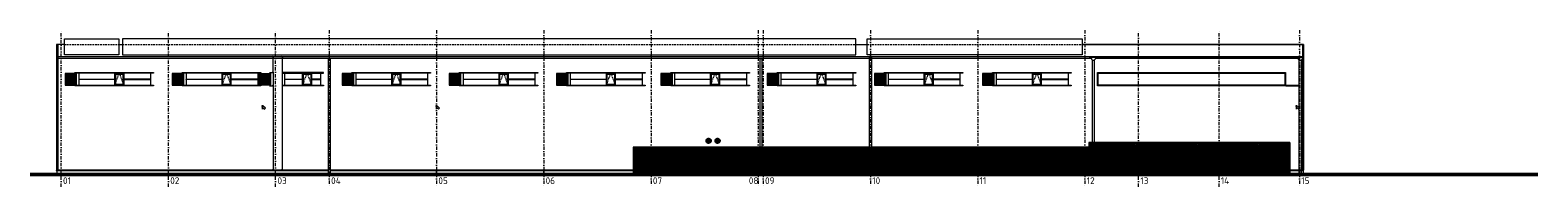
# Model space of a CAD drawing. Header units: millimetres. Extents: x -385852 to 693036, y -525006 to 444206.
# Tile 45 of 156: x 296530 to 465225, y -88545 to -71085. Entities that reach past the tile are written whole.
import ezdxf

# ---------------------------------------------------------------- set-up
doc = ezdxf.new("R2010")
doc.units = ezdxf.units.MM
for name, pattern in [('CARKOVANA', [5, 3, -2]), ('CENTERX2', [101.6, 63.5, -12.7, 12.7, -12.7]), ('DASHDOT', [25.4, 12.7, -6.35, 0, -6.35]), ('ČÁRKOVANÁ', [19.05, 12.7, -6.35])]:
    doc.linetypes.add(name, pattern=pattern)
doc.layers.get('Defpoints').update_dxf_attribs({"color": 8})
for name, color, linetype, lineweight in [('A99_N_osy', 7, 'CENTERX2', 9), ('A99_N_txt-popis-200', 240, 'Continuous', 5), ('A99_S_kce-demolice', 30, 'Continuous', 20), ('A99_S_kce-demolice @ 1', 30, 'Continuous', 20), ('A99_S_kce-demolice @ 100', 30, 'Continuous', 20), ('A99_S_kce-demolice @ 200 VP1', 30, 'Continuous', 20), ('A99_S_kce-demolice @ 200 VP10', 30, 'Continuous', 20), ('A99_S_kce-demolice @ 200 VP11', 30, 'Continuous', 20), ('A99_S_kce-demolice @ 200 VP12', 30, 'Continuous', 20), ('A99_S_kce-demolice @ 200 VP13', 30, 'Continuous', 20), ('A99_S_kce-demolice @ 200 VP14', 30, 'Continuous', 20), ('A99_S_kce-demolice @ 200 VP15', 30, 'Continuous', 20), ('A99_S_kce-demolice @ 200 VP16', 30, 'Continuous', 20), ('A99_S_kce-demolice @ 200 VP17', 30, 'Continuous', 20), ('A99_S_kce-demolice @ 200 VP18', 30, 'Continuous', 20), ('A99_S_kce-demolice @ 200 VP19', 30, 'Continuous', 20), ('A99_S_kce-demolice @ 200 VP2', 30, 'Continuous', 20), ('A99_S_kce-demolice @ 200 VP20', 30, 'Continuous', 20), ('A99_S_kce-demolice @ 200 VP21', 30, 'Continuous', 20), ('A99_S_kce-demolice @ 200 VP22', 30, 'Continuous', 20), ('A99_S_kce-demolice @ 200 VP23', 30, 'Continuous', 20), ('A99_S_kce-demolice @ 200 VP24', 30, 'Continuous', 20), ('A99_S_kce-demolice @ 200 VP25', 30, 'Continuous', 20), ('A99_S_kce-demolice @ 200 VP26', 30, 'Continuous', 20), ('A99_S_kce-demolice @ 200 VP27', 30, 'Continuous', 20), ('A99_S_kce-demolice @ 200 VP28', 30, 'Continuous', 20), ('A99_S_kce-demolice @ 200 VP29', 30, 'Continuous', 20), ('A99_S_kce-demolice @ 200 VP3', 30, 'Continuous', 20), ('A99_S_kce-demolice @ 200 VP30', 30, 'Continuous', 20), ('A99_S_kce-demolice @ 200 VP31', 30, 'Continuous', 20), ('A99_S_kce-demolice @ 200 VP32', 30, 'Continuous', 20), ('A99_S_kce-demolice @ 200 VP33', 30, 'Continuous', 20), ('A99_S_kce-demolice @ 200 VP34', 30, 'Continuous', 20), ('A99_S_kce-demolice @ 200 VP35', 30, 'Continuous', 20), ('A99_S_kce-demolice @ 200 VP36', 30, 'Continuous', 20), ('A99_S_kce-demolice @ 200 VP4', 30, 'Continuous', 20), ('A99_S_kce-demolice @ 200 VP5', 30, 'Continuous', 20), ('A99_S_kce-demolice @ 200 VP7', 30, 'Continuous', 20), ('A99_S_kce-demolice @ 200 VPModel', 30, 'Continuous', 20), ('A99_S_kce-demolice @ 250', 30, 'Continuous', 20), ('A99_S_kce-demolice @ 50', 30, 'Continuous', 20), ('A99_S_kce-demolice @ 500', 30, 'Continuous', 20), ('A99_S_kce-pohl', 61, 'Continuous', 5), ('A99_S_koty-200 @ 200', 160, 'Continuous', 5), ('A99_S_osy', 1, 'CENTERX2', 5)]:
    doc.layers.add(name, color=color, linetype=linetype, lineweight=lineweight)
doc.styles.add('A99_kota', font='isocpeur.ttf', dxfattribs={"height": 2})
doc.styles.add('ad_popis 100', font='isocpeur.ttf', dxfattribs={"height": 200})
doc.dimstyles.new('A99_kota_200 new', dxfattribs={"dimscale": 200, "dimtxt": 2, "dimasz": 1.2, "dimexe": 0.5, "dimexo": 1.5, "dimgap": 0.3, "dimtad": 1, "dimdec": 0, "dimzin": 3, "dimdsep": 46, "dimtxsty": 'A99_kota', "dimblk": 'ARCHTICK', "dimcen": 2.5, "dimazin": 2, "dimtfac": 0.75, "dimtdec": 0, "dimtmove": 2, "dimatfit": 0, "dimfxl": 4, "dimfxlon": 1, "dimtolj": 1, "dimtzin": 0, "dimlwd": 5, "dimlwe": 5, "dimarcsym": 0})
pattern_1 = [(180, (187440, -655880), (-4e-15, -72), []), (180, (187416, -655856), (-4e-15, -72), [])]
pattern_2 = [(0, (0, 0), (0, 300), []), (90, (0, 0), (-150, 9e-15), [])]
pattern_3 = [(90, (0, 0), (-300, -7e-14), []), (180, (0, 0), (2e-14, -150), [])]
pattern_4 = [(270, (0, 0), (300, 7e-14), []), (9e-15, (0, 0), (-2e-14, 150), [])]

# ---------------------------------------------------------------- blocks, each defined once
blk = doc.blocks.new('_ArchTick')
at = {"color": 0, "linetype": 'ByBlock', "const_width": 0.15}
blk.add_lwpolyline([(-0.5, -0.5), (0.5, 0.5)], dxfattribs=at)
blk = doc.blocks.new('*D3022')
at = {"layer": 'A99_S_koty-200 @ 200', "color": 0, "lineweight": 5}
for p, q in [((323300, -75800), (323810, -75800)), ((323710, -75800), (323710, -77300)), ((323300, -77300), (323810, -77300))]:
    blk.add_line(p, q, dxfattribs=at)
at = {"layer": 'A99_S_koty-200 @ 200', "color": 0, "linetype": 'Continuous', "lineweight": 5, "xscale": 240, "yscale": 240, "zscale": 240}
for p, rotation in [((323710, -75800), 90), ((323710, -77300), 270)]:
    blk.add_blockref('_ArchTick', p, dxfattribs=dict(at, rotation=rotation))
at = {"layer": 'A99_S_koty-200 @ 200', "color": 0, "linetype": 'Continuous', "insert": (323649, -76550), "char_height": 2, "attachment_point": 5, "rotation": 90, "style": 'A99_kota', "bg_fill": 3, "box_fill_scale": 1.1, "bg_fill_color": 256, "bg_fill_true_color": 13158600, "bg_fill_transparency": 14257272}
blk.add_mtext('\\A1;1500', dxfattribs=at)
at = {"layer": 'Defpoints', "color": 0, "linetype": 'Continuous', "lineweight": 5}
for p in [(323000, -75800), (323000, -77300), (323710, -77300)]:
    blk.add_point(p, dxfattribs=at)
blk = doc.blocks.new('*D3023')
at = {"layer": 'A99_S_koty-200 @ 200', "color": 0, "lineweight": 5}
for p, q in [((323710, -77300), (323810, -77300)), ((323710, -77300), (323710, -86695)), ((324455, -86695), (323610, -86695))]:
    blk.add_line(p, q, dxfattribs=at)
at = {"layer": 'Defpoints', "color": 0, "linetype": 'Continuous', "lineweight": 5}
for p in [(323710, -77300), (323710, -86695), (324755, -86695)]:
    blk.add_point(p, dxfattribs=at)
at = {"layer": 'A99_S_koty-200 @ 200', "color": 0, "linetype": 'Continuous', "lineweight": 5, "xscale": 240, "yscale": 240, "zscale": 240}
for p, rotation in [((323710, -77300), 90), ((323710, -86695), 270)]:
    blk.add_blockref('_ArchTick', p, dxfattribs=dict(at, rotation=rotation))
at = {"layer": 'A99_S_koty-200 @ 200', "color": 0, "linetype": 'Continuous', "insert": (323649, -81997.5), "char_height": 2, "attachment_point": 5, "rotation": 90, "style": 'A99_kota', "bg_fill": 3, "box_fill_scale": 1.1, "bg_fill_color": 256, "bg_fill_true_color": 13158600, "bg_fill_transparency": 14257272}
blk.add_mtext('\\A1;9395', dxfattribs=at)
blk = doc.blocks.new('*D3024')
at = {"layer": 'A99_S_koty-200 @ 200', "color": 0, "lineweight": 5}
for p, q in [((323710, -74045), (323810, -74045)), ((323710, -75800), (323710, -74045)), ((323710, -75800), (323810, -75800))]:
    blk.add_line(p, q, dxfattribs=at)
at = {"layer": 'Defpoints', "color": 0, "linetype": 'Continuous', "lineweight": 5}
for p in [(323710, -74045), (323710, -74045), (323710, -75800)]:
    blk.add_point(p, dxfattribs=at)
at = {"layer": 'A99_S_koty-200 @ 200', "color": 0, "linetype": 'Continuous', "lineweight": 5, "xscale": 240, "yscale": 240, "zscale": 240}
for p, rotation in [((323710, -74045), 90), ((323710, -75800), 270)]:
    blk.add_blockref('_ArchTick', p, dxfattribs=dict(at, rotation=rotation))
at = {"layer": 'A99_S_koty-200 @ 200', "color": 0, "linetype": 'Continuous', "insert": (323649, -74922.5), "char_height": 2, "attachment_point": 5, "rotation": 90, "style": 'A99_kota', "bg_fill": 3, "box_fill_scale": 1.1, "bg_fill_color": 256, "bg_fill_true_color": 13158600, "bg_fill_transparency": 14257272}
blk.add_mtext('\\A1;1755', dxfattribs=at)
blk = doc.blocks.new('*D3025')
at = {"layer": 'A99_S_koty-200 @ 200', "color": 0, "lineweight": 5}
for p, q in [((324750, -74045), (324850, -74045)), ((324750, -86695), (324750, -74045)), ((324750, -86695), (324850, -86695))]:
    blk.add_line(p, q, dxfattribs=at)
at = {"layer": 'Defpoints', "color": 0, "linetype": 'Continuous', "lineweight": 5}
for p in [(324750, -74045), (324750, -74045), (324750, -86695)]:
    blk.add_point(p, dxfattribs=at)
at = {"layer": 'A99_S_koty-200 @ 200', "color": 0, "linetype": 'Continuous', "lineweight": 5, "xscale": 240, "yscale": 240, "zscale": 240}
for p, rotation in [((324750, -74045), 90), ((324750, -86695), 270)]:
    blk.add_blockref('_ArchTick', p, dxfattribs=dict(at, rotation=rotation))
at = {"layer": 'A99_S_koty-200 @ 200', "color": 0, "linetype": 'Continuous', "insert": (324689, -80370), "char_height": 2, "attachment_point": 5, "rotation": 90, "style": 'A99_kota', "bg_fill": 3, "box_fill_scale": 1.1, "bg_fill_color": 256, "bg_fill_true_color": 13158600, "bg_fill_transparency": 14257272}
blk.add_mtext('\\A1;12650', dxfattribs=at)
blk = doc.blocks.new('*U2850')
at = {"layer": 'A99_S_kce-demolice @ 1', "linetype": 'Continuous', "lineweight": 5, "ltscale": 18, "transparency": 33554559}
h = blk.add_hatch(dxfattribs=at)
h.set_pattern_fill('NET 600/300', color=256, scale=0.5)
h.set_pattern_definition(pattern_2)
h.paths.add_polyline_path([(437490, -83620), (415000, -83620), (415000, -84120), (364000, -84120), (364000, -87160), (437490, -87160)])
at = {"layer": 'A99_S_kce-demolice @ 100', "linetype": 'Continuous', "lineweight": 5, "ltscale": 18, "transparency": 33554559}
h = blk.add_hatch(dxfattribs=at)
h.set_pattern_fill('NET 600/300', color=256, scale=0.5)
h.set_pattern_definition(pattern_2)
h.paths.add_polyline_path([(437490, -83620), (415000, -83620), (415000, -84120), (364000, -84120), (364000, -87160), (437490, -87160)])
at = {"layer": 'A99_S_kce-demolice @ 200 VP1', "linetype": 'Continuous', "lineweight": 5, "ltscale": 18, "transparency": 33554559}
h = blk.add_hatch(dxfattribs=at)
h.set_pattern_fill('NET 600/300', color=256, scale=0.5)
h.set_pattern_definition(pattern_2)
h.paths.add_polyline_path([(437490, -83620), (415000, -83620), (415000, -84120), (364000, -84120), (364000, -87160), (437490, -87160)])
at = {"layer": 'A99_S_kce-demolice @ 200 VP10', "linetype": 'Continuous', "lineweight": 5, "ltscale": 18, "transparency": 33554559}
h = blk.add_hatch(dxfattribs=at)
h.set_pattern_fill('NET 600/300', color=256, scale=0.5)
h.set_pattern_definition(pattern_4)
h.paths.add_polyline_path([(437490, -83620), (415000, -83620), (415000, -84120), (364000, -84120), (364000, -87160), (437490, -87160)])
at = {"layer": 'A99_S_kce-demolice @ 200 VP11', "linetype": 'Continuous', "lineweight": 5, "ltscale": 18, "transparency": 33554559}
h = blk.add_hatch(dxfattribs=at)
h.set_pattern_fill('NET 600/300', color=256, scale=0.5)
h.set_pattern_definition(pattern_2)
h.paths.add_polyline_path([(437490, -83620), (415000, -83620), (415000, -84120), (364000, -84120), (364000, -87160), (437490, -87160)])
at = {"layer": 'A99_S_kce-demolice @ 200 VP12', "linetype": 'Continuous', "lineweight": 5, "ltscale": 18, "transparency": 33554559}
h = blk.add_hatch(dxfattribs=at)
h.set_pattern_fill('NET 600/300', color=256, scale=0.5)
h.set_pattern_definition(pattern_2)
h.paths.add_polyline_path([(437490, -83620), (415000, -83620), (415000, -84120), (364000, -84120), (364000, -87160), (437490, -87160)])
at = {"layer": 'A99_S_kce-demolice @ 200 VP13', "linetype": 'Continuous', "lineweight": 5, "ltscale": 18, "transparency": 33554559}
h = blk.add_hatch(dxfattribs=at)
h.set_pattern_fill('NET 600/300', color=256, scale=0.5)
h.set_pattern_definition(pattern_2)
h.paths.add_polyline_path([(437490, -83620), (415000, -83620), (415000, -84120), (364000, -84120), (364000, -87160), (437490, -87160)])
at = {"layer": 'A99_S_kce-demolice @ 200 VP14', "linetype": 'Continuous', "lineweight": 5, "ltscale": 18, "transparency": 33554559}
h = blk.add_hatch(dxfattribs=at)
h.set_pattern_fill('NET 600/300', color=256, scale=0.5)
h.set_pattern_definition(pattern_3)
h.paths.add_polyline_path([(437490, -83620), (415000, -83620), (415000, -84120), (364000, -84120), (364000, -87160), (437490, -87160)])
at = {"layer": 'A99_S_kce-demolice @ 200 VP15', "linetype": 'Continuous', "lineweight": 5, "ltscale": 18, "transparency": 33554559}
h = blk.add_hatch(dxfattribs=at)
h.set_pattern_fill('NET 600/300', color=256, scale=0.5)
h.set_pattern_definition(pattern_2)
h.paths.add_polyline_path([(437490, -83620), (415000, -83620), (415000, -84120), (364000, -84120), (364000, -87160), (437490, -87160)])
at = {"layer": 'A99_S_kce-demolice @ 200 VP16', "linetype": 'Continuous', "lineweight": 5, "ltscale": 18, "transparency": 33554559}
h = blk.add_hatch(dxfattribs=at)
h.set_pattern_fill('NET 600/300', color=256, scale=0.5)
h.set_pattern_definition(pattern_4)
h.paths.add_polyline_path([(437490, -83620), (415000, -83620), (415000, -84120), (364000, -84120), (364000, -87160), (437490, -87160)])
at = {"layer": 'A99_S_kce-demolice @ 200 VP17', "linetype": 'Continuous', "lineweight": 5, "ltscale": 18, "transparency": 33554559}
h = blk.add_hatch(dxfattribs=at)
h.set_pattern_fill('NET 600/300', color=256, scale=0.5)
h.set_pattern_definition(pattern_2)
h.paths.add_polyline_path([(437490, -83620), (415000, -83620), (415000, -84120), (364000, -84120), (364000, -87160), (437490, -87160)])
at = {"layer": 'A99_S_kce-demolice @ 200 VP18', "linetype": 'Continuous', "lineweight": 5, "ltscale": 18, "transparency": 33554559}
h = blk.add_hatch(dxfattribs=at)
h.set_pattern_fill('NET 600/300', color=256, scale=0.5)
h.set_pattern_definition(pattern_2)
h.paths.add_polyline_path([(437490, -83620), (415000, -83620), (415000, -84120), (364000, -84120), (364000, -87160), (437490, -87160)])
at = {"layer": 'A99_S_kce-demolice @ 200 VP19', "linetype": 'Continuous', "lineweight": 5, "ltscale": 18, "transparency": 33554559}
h = blk.add_hatch(dxfattribs=at)
h.set_pattern_fill('NET 600/300', color=256, scale=0.5)
h.set_pattern_definition(pattern_2)
h.paths.add_polyline_path([(437490, -83620), (415000, -83620), (415000, -84120), (364000, -84120), (364000, -87160), (437490, -87160)])
at = {"layer": 'A99_S_kce-demolice @ 200 VP2', "linetype": 'Continuous', "lineweight": 5, "ltscale": 18, "transparency": 33554559}
h = blk.add_hatch(dxfattribs=at)
h.set_pattern_fill('NET 600/300', color=256, scale=0.5)
h.set_pattern_definition(pattern_2)
h.paths.add_polyline_path([(437490, -83620), (415000, -83620), (415000, -84120), (364000, -84120), (364000, -87160), (437490, -87160)])
at = {"layer": 'A99_S_kce-demolice @ 200 VP20', "linetype": 'Continuous', "lineweight": 5, "ltscale": 18, "transparency": 33554559}
h = blk.add_hatch(dxfattribs=at)
h.set_pattern_fill('NET 600/300', color=256, scale=0.5)
h.set_pattern_definition(pattern_2)
h.paths.add_polyline_path([(437490, -83620), (415000, -83620), (415000, -84120), (364000, -84120), (364000, -87160), (437490, -87160)])
at = {"layer": 'A99_S_kce-demolice @ 200 VP21', "linetype": 'Continuous', "lineweight": 5, "ltscale": 18, "transparency": 33554559}
h = blk.add_hatch(dxfattribs=at)
h.set_pattern_fill('NET 600/300', color=256, scale=0.5)
h.set_pattern_definition(pattern_2)
h.paths.add_polyline_path([(437490, -83620), (415000, -83620), (415000, -84120), (364000, -84120), (364000, -87160), (437490, -87160)])
at = {"layer": 'A99_S_kce-demolice @ 200 VP22', "linetype": 'Continuous', "lineweight": 5, "ltscale": 18, "transparency": 33554559}
h = blk.add_hatch(dxfattribs=at)
h.set_pattern_fill('NET 600/300', color=256, scale=0.5)
h.set_pattern_definition(pattern_2)
h.paths.add_polyline_path([(437490, -83620), (415000, -83620), (415000, -84120), (364000, -84120), (364000, -87160), (437490, -87160)])
at = {"layer": 'A99_S_kce-demolice @ 200 VP23', "linetype": 'Continuous', "lineweight": 5, "ltscale": 18, "transparency": 33554559}
h = blk.add_hatch(dxfattribs=at)
h.set_pattern_fill('NET 600/300', color=256, scale=0.5)
h.set_pattern_definition(pattern_2)
h.paths.add_polyline_path([(437490, -83620), (415000, -83620), (415000, -84120), (364000, -84120), (364000, -87160), (437490, -87160)])
at = {"layer": 'A99_S_kce-demolice @ 200 VP24', "linetype": 'Continuous', "lineweight": 5, "ltscale": 18, "transparency": 33554559}
h = blk.add_hatch(dxfattribs=at)
h.set_pattern_fill('NET 600/300', color=256, scale=0.5)
h.set_pattern_definition(pattern_2)
h.paths.add_polyline_path([(437490, -83620), (415000, -83620), (415000, -84120), (364000, -84120), (364000, -87160), (437490, -87160)])
at = {"layer": 'A99_S_kce-demolice @ 200 VP25', "linetype": 'Continuous', "lineweight": 5, "ltscale": 18, "transparency": 33554559}
h = blk.add_hatch(dxfattribs=at)
h.set_pattern_fill('NET 600/300', color=256, scale=0.5)
h.set_pattern_definition(pattern_2)
h.paths.add_polyline_path([(437490, -83620), (415000, -83620), (415000, -84120), (364000, -84120), (364000, -87160), (437490, -87160)])
at = {"layer": 'A99_S_kce-demolice @ 200 VP26', "linetype": 'Continuous', "lineweight": 5, "ltscale": 18, "transparency": 33554559}
h = blk.add_hatch(dxfattribs=at)
h.set_pattern_fill('NET 600/300', color=256, scale=0.5)
h.set_pattern_definition(pattern_2)
h.paths.add_polyline_path([(437490, -83620), (415000, -83620), (415000, -84120), (364000, -84120), (364000, -87160), (437490, -87160)])
at = {"layer": 'A99_S_kce-demolice @ 200 VP27', "linetype": 'Continuous', "lineweight": 5, "ltscale": 18, "transparency": 33554559}
h = blk.add_hatch(dxfattribs=at)
h.set_pattern_fill('NET 600/300', color=256, scale=0.5)
h.set_pattern_definition(pattern_2)
h.paths.add_polyline_path([(437490, -83620), (415000, -83620), (415000, -84120), (364000, -84120), (364000, -87160), (437490, -87160)])
at = {"layer": 'A99_S_kce-demolice @ 200 VP28', "linetype": 'Continuous', "lineweight": 5, "ltscale": 18, "transparency": 33554559}
h = blk.add_hatch(dxfattribs=at)
h.set_pattern_fill('NET 600/300', color=256, scale=0.5)
h.set_pattern_definition(pattern_2)
h.paths.add_polyline_path([(437490, -83620), (415000, -83620), (415000, -84120), (364000, -84120), (364000, -87160), (437490, -87160)])
at = {"layer": 'A99_S_kce-demolice @ 200 VP29', "linetype": 'Continuous', "lineweight": 5, "ltscale": 18, "transparency": 33554559}
h = blk.add_hatch(dxfattribs=at)
h.set_pattern_fill('NET 600/300', color=256, scale=0.5)
h.set_pattern_definition(pattern_2)
h.paths.add_polyline_path([(437490, -83620), (415000, -83620), (415000, -84120), (364000, -84120), (364000, -87160), (437490, -87160)])
at = {"layer": 'A99_S_kce-demolice @ 200 VP3', "linetype": 'Continuous', "lineweight": 5, "ltscale": 18, "transparency": 33554559}
h = blk.add_hatch(dxfattribs=at)
h.set_pattern_fill('NET 600/300', color=256, scale=0.5)
h.set_pattern_definition(pattern_2)
h.paths.add_polyline_path([(437490, -83620), (415000, -83620), (415000, -84120), (364000, -84120), (364000, -87160), (437490, -87160)])
at = {"layer": 'A99_S_kce-demolice @ 200 VP30', "linetype": 'Continuous', "lineweight": 5, "ltscale": 18, "transparency": 33554559}
h = blk.add_hatch(dxfattribs=at)
h.set_pattern_fill('NET 600/300', color=256, scale=0.5)
h.set_pattern_definition(pattern_2)
h.paths.add_polyline_path([(437490, -83620), (415000, -83620), (415000, -84120), (364000, -84120), (364000, -87160), (437490, -87160)])
at = {"layer": 'A99_S_kce-demolice @ 200 VP31', "linetype": 'Continuous', "lineweight": 5, "ltscale": 18, "transparency": 33554559}
h = blk.add_hatch(dxfattribs=at)
h.set_pattern_fill('NET 600/300', color=256, scale=0.5)
h.set_pattern_definition(pattern_2)
h.paths.add_polyline_path([(437490, -83620), (415000, -83620), (415000, -84120), (364000, -84120), (364000, -87160), (437490, -87160)])
at = {"layer": 'A99_S_kce-demolice @ 200 VP32', "linetype": 'Continuous', "lineweight": 5, "ltscale": 18, "transparency": 33554559}
h = blk.add_hatch(dxfattribs=at)
h.set_pattern_fill('NET 600/300', color=256, scale=0.5)
h.set_pattern_definition(pattern_2)
h.paths.add_polyline_path([(437490, -83620), (415000, -83620), (415000, -84120), (364000, -84120), (364000, -87160), (437490, -87160)])
at = {"layer": 'A99_S_kce-demolice @ 200 VP33', "linetype": 'Continuous', "lineweight": 5, "ltscale": 18, "transparency": 33554559}
h = blk.add_hatch(dxfattribs=at)
h.set_pattern_fill('NET 600/300', color=256, scale=0.5)
h.set_pattern_definition(pattern_2)
h.paths.add_polyline_path([(437490, -83620), (415000, -83620), (415000, -84120), (364000, -84120), (364000, -87160), (437490, -87160)])
at = {"layer": 'A99_S_kce-demolice @ 200 VP34', "linetype": 'Continuous', "lineweight": 5, "ltscale": 18, "transparency": 33554559}
h = blk.add_hatch(dxfattribs=at)
h.set_pattern_fill('NET 600/300', color=256, scale=0.5)
h.set_pattern_definition(pattern_2)
h.paths.add_polyline_path([(437490, -83620), (415000, -83620), (415000, -84120), (364000, -84120), (364000, -87160), (437490, -87160)])
at = {"layer": 'A99_S_kce-demolice @ 200 VP35', "linetype": 'Continuous', "lineweight": 5, "ltscale": 18, "transparency": 33554559}
h = blk.add_hatch(dxfattribs=at)
h.set_pattern_fill('NET 600/300', color=256, scale=0.5)
h.set_pattern_definition(pattern_2)
h.paths.add_polyline_path([(437490, -83620), (415000, -83620), (415000, -84120), (364000, -84120), (364000, -87160), (437490, -87160)])
at = {"layer": 'A99_S_kce-demolice @ 200 VP36', "linetype": 'Continuous', "lineweight": 5, "ltscale": 18, "transparency": 33554559}
h = blk.add_hatch(dxfattribs=at)
h.set_pattern_fill('NET 600/300', color=256, scale=0.5)
h.set_pattern_definition(pattern_2)
h.paths.add_polyline_path([(437490, -83620), (415000, -83620), (415000, -84120), (364000, -84120), (364000, -87160), (437490, -87160)])
at = {"layer": 'A99_S_kce-demolice @ 200 VP4', "linetype": 'Continuous', "lineweight": 5, "ltscale": 18, "transparency": 33554559}
h = blk.add_hatch(dxfattribs=at)
h.set_pattern_fill('NET 600/300', color=256, scale=0.5)
h.set_pattern_definition(pattern_3)
h.paths.add_polyline_path([(437490, -83620), (415000, -83620), (415000, -84120), (364000, -84120), (364000, -87160), (437490, -87160)])
at = {"layer": 'A99_S_kce-demolice @ 200 VP5', "linetype": 'Continuous', "lineweight": 5, "ltscale": 18, "transparency": 33554559}
h = blk.add_hatch(dxfattribs=at)
h.set_pattern_fill('NET 600/300', color=256, scale=0.5)
h.set_pattern_definition(pattern_4)
h.paths.add_polyline_path([(437490, -83620), (415000, -83620), (415000, -84120), (364000, -84120), (364000, -87160), (437490, -87160)])
at = {"layer": 'A99_S_kce-demolice @ 200 VP7', "linetype": 'Continuous', "lineweight": 5, "ltscale": 18, "transparency": 33554559}
h = blk.add_hatch(dxfattribs=at)
h.set_pattern_fill('NET 600/300', color=256, scale=0.5)
h.set_pattern_definition(pattern_2)
h.paths.add_polyline_path([(437490, -83620), (415000, -83620), (415000, -84120), (364000, -84120), (364000, -87160), (437490, -87160)])
at = {"layer": 'A99_S_kce-demolice @ 200 VPModel', "linetype": 'Continuous', "lineweight": 5, "ltscale": 18, "transparency": 33554559}
h = blk.add_hatch(dxfattribs=at)
h.set_pattern_fill('NET 600/300', color=256, scale=0.5)
h.set_pattern_definition(pattern_2)
h.paths.add_polyline_path([(437490, -83620), (415000, -83620), (415000, -84120), (364000, -84120), (364000, -87160), (437490, -87160)])
at = {"layer": 'A99_S_kce-demolice @ 250', "linetype": 'Continuous', "lineweight": 5, "ltscale": 18, "transparency": 33554559}
h = blk.add_hatch(dxfattribs=at)
h.set_pattern_fill('NET 600/300', color=256, scale=0.5)
h.set_pattern_definition(pattern_2)
h.paths.add_polyline_path([(437490, -83620), (415000, -83620), (415000, -84120), (364000, -84120), (364000, -87160), (437490, -87160)])
at = {"layer": 'A99_S_kce-demolice @ 50', "linetype": 'Continuous', "lineweight": 5, "ltscale": 18, "transparency": 33554559}
h = blk.add_hatch(dxfattribs=at)
h.set_pattern_fill('NET 600/300', color=256, scale=0.5)
h.set_pattern_definition(pattern_2)
h.paths.add_polyline_path([(437490, -83620), (415000, -83620), (415000, -84120), (364000, -84120), (364000, -87160), (437490, -87160)])
at = {"layer": 'A99_S_kce-demolice @ 500', "linetype": 'Continuous', "lineweight": 5, "ltscale": 18, "transparency": 33554559}
h = blk.add_hatch(dxfattribs=at)
h.set_pattern_fill('NET 600/300', color=256, scale=0.5)
h.set_pattern_definition(pattern_2)
h.paths.add_polyline_path([(437490, -83620), (415000, -83620), (415000, -84120), (364000, -84120), (364000, -87160), (437490, -87160)])

msp = doc.modelspace()

# ---------------------------------------------------------------- hatches: boundary and pattern name
at = {"layer": 'A99_S_kce-demolice', "linetype": 'Continuous', "lineweight": 5, "transparency": 33554562}
h = msp.add_hatch(dxfattribs=at)
h.set_pattern_fill('ZDIVO-OBECNE', color=256, scale=24, angle=135)
h.set_pattern_definition([(180, (175440, -655880), (-4e-15, -72), []), (180, (175416, -655856), (-4e-15, -72), [])])
h.paths.add_polyline_path([(301656, -75974), (300504, -75974), (300504, -77126), (301656, -77126)])
h = msp.add_hatch(dxfattribs=at)
h.set_pattern_fill('ZDIVO-OBECNE', color=256, scale=24, angle=135)
h.set_pattern_definition(pattern_1)
h.paths.add_polyline_path([(313656, -75974), (312504, -75974), (312504, -77126), (313656, -77126)])
h = msp.add_hatch(dxfattribs=at)
h.set_pattern_fill('ZDIVO-OBECNE', color=256, scale=24, angle=135)
h.set_pattern_definition(pattern_1)
h.paths.add_polyline_path([(322204, -75974), (323356, -75974), (323356, -77126), (322204, -77126)])
h = msp.add_hatch(dxfattribs=at)
h.set_pattern_fill('ZDIVO-OBECNE', color=256, scale=24, angle=135)
h.set_pattern_definition([(180, (206440, -655880), (-4e-15, -72), []), (180, (206416, -655856), (-4e-15, -72), [])])
h.paths.add_polyline_path([(332656, -75974), (331504, -75974), (331504, -77126), (332656, -77126)])
h = msp.add_hatch(dxfattribs=at)
h.set_pattern_fill('ZDIVO-OBECNE', color=256, scale=24, angle=135)
h.set_pattern_definition([(180, (218440, -655880), (-4e-15, -72), []), (180, (218416, -655856), (-4e-15, -72), [])])
h.paths.add_polyline_path([(344656, -75974), (343504, -75974), (343504, -77126), (344656, -77126)])
h = msp.add_hatch(dxfattribs=at)
h.set_pattern_fill('ZDIVO-OBECNE', color=256, scale=24, angle=135)
h.set_pattern_definition([(180, (230440, -655880), (-4e-15, -72), []), (180, (230416, -655856), (-4e-15, -72), [])])
h.paths.add_polyline_path([(356656, -75974), (355504, -75974), (355504, -77126), (356656, -77126)])
h = msp.add_hatch(dxfattribs=at)
h.set_pattern_fill('ZDIVO-OBECNE', color=256, scale=24, angle=135)
h.set_pattern_definition([(180, (242110, -655880), (-4e-15, -72), []), (180, (242086, -655856), (-4e-15, -72), [])])
h.paths.add_polyline_path([(368326, -75974), (367174, -75974), (367174, -77126), (368326, -77126)])
h = msp.add_hatch(dxfattribs=at)
h.set_pattern_fill('ZDIVO-OBECNE', color=256, scale=24, angle=135)
h.set_pattern_definition([(180, (254010, -655880), (-4e-15, -72), []), (180, (253986, -655856), (-4e-15, -72), [])])
h.paths.add_polyline_path([(380226, -75974), (379074, -75974), (379074, -77126), (380226, -77126)])
h = msp.add_hatch(dxfattribs=at)
h.set_pattern_fill('ZDIVO-OBECNE', color=256, scale=24, angle=135)
h.set_pattern_definition([(180, (266010, -655880), (-4e-15, -72), []), (180, (265986, -655856), (-4e-15, -72), [])])
h.paths.add_polyline_path([(392226, -75974), (391074, -75974), (391074, -77126), (392226, -77126)])
h = msp.add_hatch(dxfattribs=at)
h.set_pattern_fill('ZDIVO-OBECNE', color=256, scale=24, angle=135)
h.set_pattern_definition([(180, (278110, -655880), (-4e-15, -72), []), (180, (278086, -655856), (-4e-15, -72), [])])
h.paths.add_polyline_path([(404326, -75974), (403174, -75974), (403174, -77126), (404326, -77126)])

# ---------------------------------------------------------------- linework, layer by layer
at = {"layer": 'A99_N_osy', "color": 1, "lineweight": 35}
for centre in [(372445, -83415), (373445, -83415)]:
    msp.add_circle(centre, 210, dxfattribs=at)
at = {"layer": 'A99_N_txt-popis-200', "color": 1, "lineweight": 35}
for centre in [(372445, -83415), (373445, -83415)]:
    msp.add_circle(centre, 210, dxfattribs=at)
at = {"layer": 'A99_S_kce-demolice', "linetype": 'Continuous', "lineweight": 5}
for points in [[(300360, -73820), (300360, -72050), (306470, -72050), (306470, -73820)], [(388920, -73820), (388920, -72050), (306875, -72050), (306875, -73820)], [(390180, -73820), (390180, -72050), (414230, -72050), (414230, -73820)], [(301730, -75900), (300430, -75900), (300430, -77200), (301730, -77200)], [(301530, -75800), (310330, -75800), (310330, -75880), (301530, -75880)], [(302000, -75800), (310000, -75800), (310000, -77300), (302000, -77300)], [(306000, -75880), (307000, -75880), (307000, -77220), (306000, -77220)], [(313730, -75900), (312430, -75900), (312430, -77200), (313730, -77200)], [(313530, -75800), (322330, -75800), (322330, -75880), (313530, -75880)], [(318000, -75880), (319000, -75880), (319000, -77220), (318000, -77220)], [(322130, -75900), (323430, -75900), (323430, -77200), (322130, -77200)], [(324755, -75880), (329350, -75880), (329350, -75800), (324755, -75800)], [(325020, -75800), (329020, -75800), (329020, -77300), (325020, -77300)], [(327020, -75880), (328020, -75880), (328020, -77220), (327020, -77220)], [(332730, -75900), (331430, -75900), (331430, -77200), (332730, -77200)], [(332530, -75800), (341330, -75800), (341330, -75880), (332530, -75880)], [(333000, -75800), (341000, -75800), (341000, -77300), (333000, -77300)], [(337000, -75880), (338000, -75880), (338000, -77220), (337000, -77220)], [(344730, -75900), (343430, -75900), (343430, -77200), (344730, -77200)], [(344530, -75800), (353330, -75800), (353330, -75880), (344530, -75880)], [(345000, -75800), (353000, -75800), (353000, -77300), (345000, -77300)], [(349000, -75880), (350000, -75880), (350000, -77220), (349000, -77220)], [(356730, -75900), (355430, -75900), (355430, -77200), (356730, -77200)], [(356530, -75800), (365330, -75800), (365330, -75880), (356530, -75880)], [(357000, -75800), (365000, -75800), (365000, -77300), (357000, -77300)], [(361000, -75880), (362000, -75880), (362000, -77220), (361000, -77220)], [(368400, -75900), (367100, -75900), (367100, -77200), (368400, -77200)], [(368200, -75800), (377000, -75800), (377000, -75880), (368200, -75880)], [(368670, -75800), (376670, -75800), (376670, -77300), (368670, -77300)], [(372670, -75880), (373670, -75880), (373670, -77220), (372670, -77220)], [(380300, -75900), (379000, -75900), (379000, -77200), (380300, -77200)], [(380100, -75800), (388900, -75800), (388900, -75880), (380100, -75880)], [(380570, -75800), (388570, -75800), (388570, -77300), (380570, -77300)], [(384570, -75880), (385570, -75880), (385570, -77220), (384570, -77220)], [(392300, -75900), (391000, -75900), (391000, -77200), (392300, -77200)], [(392100, -75800), (400900, -75800), (400900, -75880), (392100, -75880)], [(392570, -75800), (400570, -75800), (400570, -77300), (392570, -77300)], [(396570, -75880), (397570, -75880), (397570, -77220), (396570, -77220)], [(404400, -75900), (403100, -75900), (403100, -77200), (404400, -77200)], [(404200, -75800), (413000, -75800), (413000, -75880), (404200, -75880)], [(404670, -75800), (412670, -75800), (412670, -77300), (404670, -77300)], [(408670, -75880), (409670, -75880), (409670, -77220), (408670, -77220)], [(415940, -75796.4347), (437000, -75796.4347), (437000, -77296.4347), (415940, -77296.4347)], [(416020, -75876.4347), (436920, -75876.4347), (436920, -77216.4347), (416020, -77216.4347)], [(301680, -75950), (301680, -77150), (300480, -77150), (300480, -75950)], [(301656, -75974), (301656, -77126), (300504, -77126), (300504, -75974)], [(301530, -77220), (310330, -77220), (310330, -77300), (301530, -77300)], [(302000, -76525), (306000, -76525), (306000, -76575), (302000, -76575)], [(306050, -75930), (306950, -75930), (306950, -77170), (306050, -77170)], [(306100, -75980), (306900, -75980), (306900, -77120), (306100, -77120)], [(310000, -76525), (307000, -76525), (307000, -76575), (310000, -76575)], [(313680, -75950), (313680, -77150), (312480, -77150), (312480, -75950)], [(313656, -75974), (313656, -77126), (312504, -77126), (312504, -75974)], [(313530, -77220), (322330, -77220), (322330, -77300), (313530, -77300)], [(314000, -76525), (318000, -76525), (318000, -76575), (314000, -76575)], [(318050, -75930), (318950, -75930), (318950, -77170), (318050, -77170)], [(318100, -75980), (318900, -75980), (318900, -77120), (318100, -77120)], [(322000, -76525), (319000, -76525), (319000, -76575), (322000, -76575)], [(322180, -75950), (322180, -77150), (323380, -77150), (323380, -75950)], [(322204, -75974), (322204, -77126), (323356, -77126), (323356, -75974)], [(324755, -77220), (329350, -77220), (329350, -77300), (324755, -77300)], [(325020, -76525), (327020, -76525), (327020, -76575), (325020, -76575)], [(327070, -75930), (327970, -75930), (327970, -77170), (327070, -77170)], [(327120, -75980), (327920, -75980), (327920, -77120), (327120, -77120)], [(329020, -76525), (328020, -76525), (328020, -76575), (329020, -76575)], [(332680, -75950), (332680, -77150), (331480, -77150), (331480, -75950)], [(332656, -75974), (332656, -77126), (331504, -77126), (331504, -75974)], [(332530, -77220), (341330, -77220), (341330, -77300), (332530, -77300)], [(333000, -76525), (337000, -76525), (337000, -76575), (333000, -76575)], [(337050, -75930), (337950, -75930), (337950, -77170), (337050, -77170)], [(337100, -75980), (337900, -75980), (337900, -77120), (337100, -77120)], [(341000, -76525), (338000, -76525), (338000, -76575), (341000, -76575)], [(344680, -75950), (344680, -77150), (343480, -77150), (343480, -75950)], [(344656, -75974), (344656, -77126), (343504, -77126), (343504, -75974)], [(344530, -77220), (353330, -77220), (353330, -77300), (344530, -77300)], [(345000, -76525), (349000, -76525), (349000, -76575), (345000, -76575)], [(349050, -75930), (349950, -75930), (349950, -77170), (349050, -77170)], [(349100, -75980), (349900, -75980), (349900, -77120), (349100, -77120)], [(353000, -76525), (350000, -76525), (350000, -76575), (353000, -76575)], [(356680, -75950), (356680, -77150), (355480, -77150), (355480, -75950)], [(356656, -75974), (356656, -77126), (355504, -77126), (355504, -75974)], [(356530, -77220), (365330, -77220), (365330, -77300), (356530, -77300)], [(357000, -76525), (361000, -76525), (361000, -76575), (357000, -76575)], [(361050, -75930), (361950, -75930), (361950, -77170), (361050, -77170)], [(361100, -75980), (361900, -75980), (361900, -77120), (361100, -77120)], [(365000, -76525), (362000, -76525), (362000, -76575), (365000, -76575)], [(368350, -75950), (368350, -77150), (367150, -77150), (367150, -75950)], [(368326, -75974), (368326, -77126), (367174, -77126), (367174, -75974)], [(368200, -77220), (377000, -77220), (377000, -77300), (368200, -77300)], [(368670, -76525), (372670, -76525), (372670, -76575), (368670, -76575)], [(372720, -75930), (373620, -75930), (373620, -77170), (372720, -77170)], [(372770, -75980), (373570, -75980), (373570, -77120), (372770, -77120)], [(376670, -76525), (373670, -76525), (373670, -76575), (376670, -76575)], [(380250, -75950), (380250, -77150), (379050, -77150), (379050, -75950)], [(380226, -75974), (380226, -77126), (379074, -77126), (379074, -75974)], [(380100, -77220), (388900, -77220), (388900, -77300), (380100, -77300)], [(380570, -76525), (384570, -76525), (384570, -76575), (380570, -76575)], [(384620, -75930), (385520, -75930), (385520, -77170), (384620, -77170)], [(384670, -75980), (385470, -75980), (385470, -77120), (384670, -77120)], [(388570, -76525), (385570, -76525), (385570, -76575), (388570, -76575)], [(392250, -75950), (392250, -77150), (391050, -77150), (391050, -75950)], [(392226, -75974), (392226, -77126), (391074, -77126), (391074, -75974)], [(392100, -77220), (400900, -77220), (400900, -77300), (392100, -77300)], [(392570, -76525), (396570, -76525), (396570, -76575), (392570, -76575)], [(396620, -75930), (397520, -75930), (397520, -77170), (396620, -77170)], [(396670, -75980), (397470, -75980), (397470, -77120), (396670, -77120)], [(400570, -76525), (397570, -76525), (397570, -76575), (400570, -76575)], [(404350, -75950), (404350, -77150), (403150, -77150), (403150, -75950)], [(404326, -75974), (404326, -77126), (403174, -77126), (403174, -75974)], [(404200, -77220), (413000, -77220), (413000, -77300), (404200, -77300)], [(404670, -76525), (408670, -76525), (408670, -76575), (404670, -76575)], [(408720, -75930), (409620, -75930), (409620, -77170), (408720, -77170)], [(408770, -75980), (409570, -75980), (409570, -77120), (408770, -77120)], [(412670, -76525), (409670, -76525), (409670, -76575), (412670, -76575)]]:
    msp.add_lwpolyline(points, close=True, dxfattribs=at)
at = {"layer": 'A99_S_kce-demolice', "linetype": 'Continuous', "lineweight": 9}
for points in [[(390450, -74090), (390650, -74090), (390650, -87160), (390450, -87160)], [(415395, -74420), (415595, -74420), (415595, -86875), (415395, -86875)], [(438530, -74420), (438730, -74420), (438730, -87160), (438530, -87160)], [(438280.6847, -79503.4349), (438169.3153, -79614.8042), (438439.7837, -79885.2725), (438551.153, -79773.9032)]]:
    msp.add_lwpolyline(points, close=True, dxfattribs=at)
for points in [[(415260, -74115), (415288.3682, -74320.2256), (415395, -74420)], [(415730, -74115), (415701.6318, -74320.2256), (415595, -74420)], [(438395, -74115), (438423.3682, -74320.2256), (438530, -74420)], [(438865, -74115), (438836.6318, -74320.2256), (438730, -74420)], [(415278.661, -74250), (299460, -74250)], [(438413.661, -74250), (415711.339, -74250)], [(439000, -74250), (438846.339, -74250)], [(438225, -79890), (438225, -79429.1195)], [(438225, -79890), (438225, -79429.1195)]]:
    msp.add_lwpolyline(points, dxfattribs=at)
at = {"layer": 'A99_S_kce-demolice', "linetype": 'CARKOVANA', "lineweight": 5, "ltscale": 25}
for points in [[(306000, -77220), (306500, -75880), (307000, -77220)], [(318000, -77220), (318500, -75880), (319000, -77220)], [(327020, -77220), (327520, -75880), (328020, -77220)], [(337000, -77220), (337500, -75880), (338000, -77220)], [(349000, -77220), (349500, -75880), (350000, -77220)], [(361000, -77220), (361500, -75880), (362000, -77220)], [(372670, -77220), (373170, -75880), (373670, -77220)], [(384570, -77220), (385070, -75880), (385570, -77220)], [(396570, -77220), (397070, -75880), (397570, -77220)], [(408670, -77220), (409170, -75880), (409670, -77220)]]:
    msp.add_lwpolyline(points, dxfattribs=at)
at = {"layer": 'A99_S_kce-demolice', "linetype": 'Continuous', "lineweight": 5}
for points in [[(314000, -75800), (322000, -75800), (322000, -77300), (314000, -77300)], [(314000, -75880), (314000, -77220)], [(437020, -77215), (438530, -77215)], [(437020, -77296.4347), (438530, -77296.4347)], [(438730, -77215), (439000, -77215)], [(438730, -77296.4347), (439000, -77296.4347)], [(322525, -79890), (322525, -79429.1195)], [(322525, -79890), (322525, -79429.1195)]]:
    msp.add_lwpolyline(points, dxfattribs=at)
at = {"layer": 'A99_S_kce-demolice', "linetype": 'Continuous', "lineweight": 20, "ltscale": 18}
for points in [[(342055.6847, -79503.4349), (341944.3153, -79614.8042), (342214.7837, -79885.2725), (342326.153, -79773.9032)], [(395120, -84755), (395900, -84755), (395900, -85885), (395120, -85885)], [(395120, -84755), (395900, -84755), (395900, -85885), (395120, -85885)], [(399120, -85590), (399900, -85590), (399900, -86015), (399120, -86015)], [(399120, -85590), (399900, -85590), (399900, -86015), (399120, -86015)]]:
    msp.add_lwpolyline(points, close=True, dxfattribs=at)
for points in [[(342000, -79890), (342000, -79429.1195)], [(342000, -79890), (342000, -79429.1195)], [(437490, -83620), (415000, -83620), (415000, -84125), (364000, -84120)], [(364000, -84120), (364000, -87160)], [(437490, -83620), (437490, -87125)]]:
    msp.add_lwpolyline(points, dxfattribs=at)
at = {"layer": 'A99_S_kce-demolice', "linetype": 'Continuous', "lineweight": 5}
msp.add_circle((322525, -79559.1195), 45, dxfattribs=at)
msp.add_circle((322525, -79559.1195), 45, dxfattribs=at)
at = {"layer": 'A99_S_kce-demolice', "linetype": 'Continuous', "lineweight": 20, "ltscale": 18}
msp.add_circle((342000, -79559.1195), 45, dxfattribs=at)
msp.add_circle((342000, -79559.1195), 45, dxfattribs=at)
at = {"layer": 'A99_S_kce-demolice', "linetype": 'Continuous', "lineweight": 9}
msp.add_circle((438225, -79559.1195), 45, dxfattribs=at)
msp.add_circle((438225, -79559.1195), 45, dxfattribs=at)
at = {"layer": 'A99_S_kce-pohl', "lineweight": 18}
msp.add_line((299460, -72670), (299460, -86700), dxfattribs=at)
at = {"layer": 'A99_S_kce-pohl', "lineweight": 9}
for p, q in [((438900, -72671.4347), (438900, -86700)), ((439000, -72671.4347), (439000, -86700)), ((329900, -86700), (299425, -86700)), ((438970, -86700), (330100, -86700))]:
    msp.add_line(p, q, dxfattribs=at)
at = {"layer": 'A99_S_kce-pohl', "lineweight": 18}
for points in [[(300360, -72670), (299460, -72670)], [(439000, -74050), (299460, -74050)], [(306470, -72671.4347), (306875, -72671.4347)]]:
    msp.add_lwpolyline(points, dxfattribs=at)
at = {"layer": 'A99_S_kce-pohl', "linetype": 'ČÁRKOVANÁ', "lineweight": 18, "ltscale": 15}
for points in [[(300360, -72670), (306470, -72671.4347)], [(306875, -72670), (388920, -72679.6326)], [(390180, -72667.1764), (414230, -72672.8236)]]:
    msp.add_lwpolyline(points, dxfattribs=at)
at = {"layer": 'A99_S_kce-pohl'}
msp.add_lwpolyline([(388920, -72671.4347), (390180, -72671.4347)], dxfattribs=at)
at = {"layer": 'A99_S_kce-pohl', "lineweight": 9}
for points in [[(414230, -72671.4347), (439000, -72671.4347)], [(439000, -72671.4347), (414230, -72671.4347)], [(415090, -74250), (415090, -74050)], [(439000, -74115), (415090, -74115)], [(439000, -86700), (438970, -86700), (438970, -86750), (438985, -86750), (438985, -87160)]]:
    msp.add_lwpolyline(points, dxfattribs=at)
at = {"layer": 'A99_S_osy', "linetype": 'DASHDOT', "lineweight": 9, "ltscale": 30}
for points in [[(354000, -71085), (354000, -88545)], [(402550, -71085), (402550, -88545)], [(414550, -71085), (414550, -88545)], [(420550, -88545), (420550, -71085)], [(429550, -88545), (429550, -71085)], [(438550, -71085), (438550, -88545)]]:
    msp.add_lwpolyline(points, dxfattribs=at)
at = {"layer": 'A99_S_osy', "linetype": 'DASHDOT', "lineweight": 5, "ltscale": 30}
msp.add_lwpolyline([(390550, -71085), (390550, -88545)], dxfattribs=at)
at = {"layer": 'A99_S_osy', "linetype": 'DASHDOT', "lineweight": 9, "ltscale": 10}
for points in [[(372115, -83415), (372775, -83415)], [(372115, -83415), (372775, -83415)], [(372445, -83745), (372445, -83085)], [(372445, -83745), (372445, -83085)], [(373115, -83415), (373775, -83415)], [(373115, -83415), (373775, -83415)], [(373445, -83745), (373445, -83085)], [(373445, -83745), (373445, -83085)]]:
    msp.add_lwpolyline(points, dxfattribs=at)

# ---------------------------------------------------------------- texts
at = {"layer": 'A99_N_osy', "color": 1, "lineweight": 0, "char_height": 750, "attachment_point": 1, "style": 'ad_popis 100'}
for s, insert in [('06', (354202.5, -87490)), ('10', (390752.5, -87490)), ('11', (402752.5, -87490)), ('12', (414752.5, -87490)), ('13', (420752.5, -87490)), ('14', (429752.5, -87490)), ('15', (438752.5, -87490))]:
    msp.add_mtext_dynamic_manual_height_columns(s, width=832.5, gutter_width=1000, heights=[0], dxfattribs=dict(at, insert=insert))

# ---------------------------------------------------------------- next in the draw order: texts
at = {"layer": 'A99_N_osy', "color": 1, "lineweight": 0, "char_height": 750, "attachment_point": 1, "style": 'ad_popis 100', "bg_fill": 3, "box_fill_scale": 1, "bg_fill_color": 256, "bg_fill_transparency": 0}
for s, insert in [('01', (300202.5, -87490)), ('02', (312202.5, -87490)), ('03', (324202.5, -87490)), ('04', (330202.5, -87490)), ('05', (342202.5, -87490)), ('07', (366202.5, -87490)), ('08', (376940, -87490))]:
    msp.add_mtext_dynamic_manual_height_columns(s, width=832.5, gutter_width=1000, heights=[0], dxfattribs=dict(at, insert=insert))

# ---------------------------------------------------------------- next in the draw order: linework, layer by layer
at = {"layer": 'A99_S_kce-demolice', "linetype": 'Continuous', "lineweight": 5}
msp.add_lwpolyline([(329900, -74250), (330100, -74250), (330100, -87160), (329900, -87160)], close=True, dxfattribs=at)
at = {"layer": 'A99_S_kce-pohl', "lineweight": 18}
msp.add_line((299610, -72670), (299610, -86700), dxfattribs=at)
at = {"layer": 'A99_S_kce-pohl', "lineweight": 9}
for points in [[(299510, -87060), (297740, -87160)], [(299425, -86700), (329900, -86700)], [(299460, -86700), (299425, -86700), (299425, -86750), (299510, -86750), (299510, -87160)], [(299425, -86750), (329900, -86750)]]:
    msp.add_lwpolyline(points, dxfattribs=at)
at = {"layer": 'A99_S_osy', "linetype": 'DASHDOT', "lineweight": 9, "ltscale": 30}
for points in [[(300000, -88545), (300000, -71085)], [(312000, -88545), (312000, -71085)], [(324000, -88545), (324000, -71085)], [(330000, -71085), (330000, -88545)], [(342000, -71085), (342000, -88545)], [(366000, -71085), (366000, -88545)]]:
    msp.add_lwpolyline(points, dxfattribs=at)

# ---------------------------------------------------------------- next in the draw order: texts
at = {"layer": 'A99_N_osy', "color": 1, "lineweight": 0, "insert": (378752.5, -87490), "char_height": 750, "attachment_point": 1, "style": 'ad_popis 100', "bg_fill": 3, "box_fill_scale": 1, "bg_fill_color": 256, "bg_fill_transparency": 0}
msp.add_mtext_dynamic_manual_height_columns('09', width=832.5, gutter_width=1000, heights=[0], dxfattribs=at)

# ---------------------------------------------------------------- next in the draw order: linework, layer by layer
at = {"layer": 'A99_S_kce-demolice', "linetype": 'Continuous', "lineweight": 5}
msp.add_lwpolyline([(378195, -74250), (378395, -74250), (378395, -87160), (378195, -87160)], close=True, dxfattribs=at)
at = {"layer": 'A99_S_kce-pohl', "lineweight": 50}
msp.add_line((465225, -87160), (296530, -87160), dxfattribs=at)
at = {"layer": 'A99_S_kce-pohl', "lineweight": 9}
for points in [[(330100, -86700), (438970, -86700)], [(330100, -86750), (438985, -86750)]]:
    msp.add_lwpolyline(points, dxfattribs=at)
at = {"layer": 'A99_S_osy', "linetype": 'DASHDOT', "lineweight": 9, "ltscale": 30}
for points in [[(378000, -71085), (378000, -88545)], [(378550, -71085), (378550, -88545)]]:
    msp.add_lwpolyline(points, dxfattribs=at)

# ---------------------------------------------------------------- next in the draw order: block references
at = {"layer": 'A99_S_kce-demolice', "color": 1, "linetype": 'Continuous', "lineweight": 5}
msp.add_blockref('*U2850', (0, 0), dxfattribs=at)

# ---------------------------------------------------------------- next in the draw order: dimensions: what is measured, and where the dimension line sits
at = {"layer": 'A99_S_koty-200 @ 200', "linetype": 'Continuous'}
dim = msp.add_linear_dim(base=(323710, -77300), p1=(323000, -75800), p2=(323000, -77300), angle=90, dimstyle='A99_kota_200 new', override={"dimscale": 200, "dimtix": 1, "dimtofl": 1, "dimtmove": 2, "dimatfit": 0, "dimfxl": 15, "dimtfill": 1}, dxfattribs=at)
dim.commit()
dim.dimension.update_dxf_attribs({"geometry": '*D3022', "text_midpoint": (323649, -76550)})

# ---------------------------------------------------------------- next in the draw order: dimensions: what is measured, and where the dimension line sits
for base, p1, p2, picture, middle in [((323710, -74045), (323710, -75800), (323710, -74045), '*D3024', (323649, -74922.5)), ((323710, -86695), (323710, -77300), (324755, -86695), '*D3023', (323649, -81997.5))]:
    dim = msp.add_linear_dim(base=base, p1=p1, p2=p2, angle=90, dimstyle='A99_kota_200 new', override={"dimscale": 200, "dimtix": 1, "dimtofl": 1, "dimtmove": 2, "dimatfit": 0, "dimfxl": 15, "dimtfill": 1}, dxfattribs=at)
    dim.commit()
    dim.dimension.update_dxf_attribs({"geometry": picture, "text_midpoint": middle})

# ---------------------------------------------------------------- next in the draw order: linework, layer by layer
at = {"layer": 'A99_S_kce-demolice', "linetype": 'Continuous', "lineweight": 5}
msp.add_lwpolyline([(322580.6847, -79503.4349), (322469.3153, -79614.8042), (322739.7837, -79885.2725), (322851.153, -79773.9032)], close=True, dxfattribs=at)

# ---------------------------------------------------------------- next in the draw order: dimensions: what is measured, and where the dimension line sits
at = {"layer": 'A99_S_koty-200 @ 200', "linetype": 'Continuous'}
dim = msp.add_linear_dim(base=(324750, -74045), p1=(324750, -86695), p2=(324750, -74045), angle=90, dimstyle='A99_kota_200 new', override={"dimscale": 200, "dimtix": 1, "dimtofl": 1, "dimtmove": 2, "dimatfit": 0, "dimfxl": 15, "dimtfill": 1}, dxfattribs=at)
dim.commit()
dim.dimension.update_dxf_attribs({"geometry": '*D3025', "text_midpoint": (324689, -80370)})

doc.saveas('drawing.dxf')
